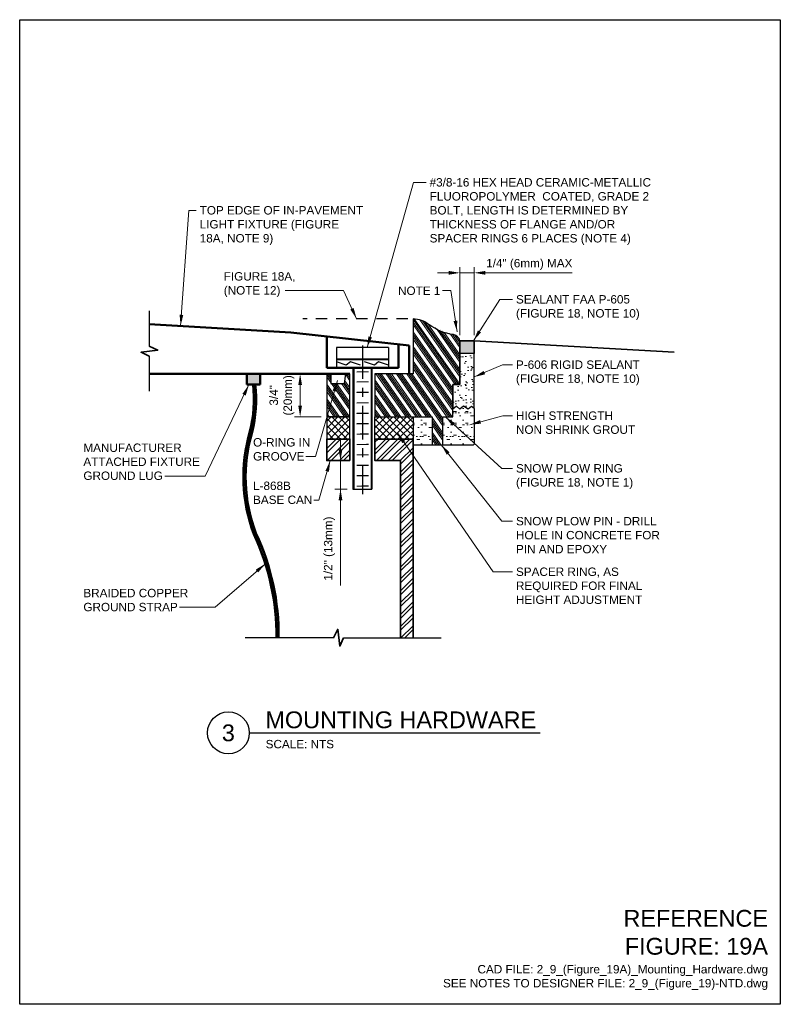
# Model space of a CAD drawing. Header units: inches. Extents: x 0 to 8.5, y 0 to 11.
import ezdxf
from ezdxf.enums import TextEntityAlignment as Align

# ---------------------------------------------------------------- set-up
doc = ezdxf.new("R2010")
doc.units = ezdxf.units.IN
doc.header["$LTSCALE"] = 0.5
doc.header["$MEASUREMENT"] = 0
doc.header["$PDSIZE"] = 2
doc.linetypes.add('CENTER2', pattern=[1.125, 0.75, -0.125, 0.125, -0.125])
doc.linetypes.add('DASHED2', pattern=[0.375, 0.25, -0.125])
doc.layers.get('0').update_dxf_attribs({"linetype": 'CONTINUOUS', "lineweight": 35})
doc.layers.get('DEFPOINTS').update_dxf_attribs({"linetype": 'CONTINUOUS', "lineweight": 35})
for name, color, linetype, lineweight in [('E-AFLD-LITE-RUNW', 203, 'CONTINUOUS', 50), ('E-GRND-EQUI', 83, 'CONTINUOUS', 50), ('G-ANNO-PATT', 8, 'CONTINUOUS', 18), ('G-ANNO-RDME', 5, 'CONTINUOUS', 18), ('G-ANNO-REDL', 1, 'CONTINUOUS', 25), ('S-FABR-PL~~', 142, 'CONTINUOUS', 35), ('S-FSTN-MISC', 13, 'CONTINUOUS', 25), ('S-JNTS-EXPJ', 124, 'CONTINUOUS', 25), ('S-JNTS-WTRS', 221, 'CONTINUOUS', 25), ('S-SLAB-EDGE', 41, 'CONTINUOUS', 35)]:
    doc.layers.add(name, color=color, linetype=linetype, lineweight=lineweight)
for name, color, linetype in [('E-DETL-GRPH', 7, 'CONTINUOUS'), ('G-ANNO-DIMS', 7, 'CONTINUOUS'), ('G-ANNO-SYMB', 6, 'CONTINUOUS'), ('G-ANNO-TEXT', 7, 'CONTINUOUS'), ('G-ANNO-TEXT @ 1', 7, 'CONTINUOUS'), ('G-ANNO-TTLB', 7, 'CONTINUOUS')]:
    doc.layers.add(name, color=color, linetype=linetype)
doc.styles.add('00-E-TITLE-1_1', font='arial.ttf', dxfattribs={"height": 0.1875})
doc.styles.add('01-E-BLDG-1_1', font='arial.ttf', dxfattribs={"height": 0.09375})
doc.styles.add('Arial', font='arial.ttf')
doc.dimstyles.new('01-E-BLDG-1_1', dxfattribs={"dimtxt": 0.09375, "dimasz": 0.125, "dimexe": 0.0625, "dimexo": 0.0625, "dimgap": 0.0625, "dimtad": 1, "dimdec": 4, "dimzin": 3, "dimdsep": 46, "dimlunit": 4, "dimtxsty": '01-E-BLDG-1_1', "dimcen": 0.0625, "dimclrd": 1, "dimclre": 1, "dimclrt": 256, "dimazin": 0, "dimtfac": 1, "dimtdec": 4, "dimtmove": 1, "dimatfit": 3, "dimfxl": 1, "dimfrac": 2, "dimtolj": 1, "dimtzin": 3, "dimlwd": 0, "dimlwe": 0, "dimarcsym": 0})
pattern_1 = [(305, (0.28261, -0.01569), (0.0767955, 0.0537728), []), (305, (0.27878, -0.03745), (0.0767955, 0.0537728), []), (305, (0.27494, -0.059215), (0.0767955, 0.0537728), []), (305, (0.2711, -0.08098), (0.0767955, 0.0537728), [])]

# ---------------------------------------------------------------- blocks, each defined once
blk = doc.blocks.new('BREAK')
at = {"color": 0, "linetype": 'Continuous', "flags": 128}
blk.add_lwpolyline([(0, 0), (0.046625, 0.097375), (0.069125, -0.090125), (0.112375, 0)], dxfattribs=at)
blk = doc.blocks.new('*D1')
at = {"layer": 'DEFPOINTS', "color": 0, "transparency": 16777216}
for p in [(3.691, 6.074, 0.036), (3.585, 5.756), (3.724, 5.756, 0.036)]:
    blk.add_point(p, dxfattribs=at)
at = {"layer": 'G-ANNO-DIMS', "color": 1, "lineweight": 0, "transparency": 16777216}
for p, q in [((3.585, 6.199), (3.585, 6.324)), ((3.628, 6.074), (3.523, 6.074)), ((3.585, 6.074), (3.585, 5.756)), ((3.585, 6.074), (3.585, 5.756)), ((3.661, 5.756), (3.523, 5.756)), ((3.585, 4.68), (3.585, 5.756)), ((3.585, 5.631), (3.585, 5.506))]:
    blk.add_line(p, q, dxfattribs=at)
at = {"layer": 'G-ANNO-DIMS', "color": 1, "transparency": 16777216}
for points in [[(3.564, 6.199), (3.606, 6.199), (3.585, 6.074)], [(3.564, 5.631), (3.606, 5.631), (3.585, 5.756)]]:
    blk.add_solid(points, dxfattribs=at)
at = {"layer": 'G-ANNO-DIMS', "transparency": 16777216, "insert": (3.461, 5.091), "char_height": 0.09375, "attachment_point": 5, "rotation": 90, "style": '01-E-BLDG-1_1'}
blk.add_mtext('\\A1;1/2" (13mm)', dxfattribs=at)
blk = doc.blocks.new('*D2')
at = {"layer": 'DEFPOINTS', "color": 0, "transparency": 16777216}
for p in [(3.431, 7.042, 0.036), (3.134, 6.564), (3.431, 6.564, 0.036)]:
    blk.add_point(p, dxfattribs=at)
at = {"layer": 'G-ANNO-DIMS', "color": 1, "lineweight": 0, "transparency": 16777216}
for p, q in [((3.369, 7.042), (3.071, 7.042)), ((3.134, 6.917), (3.134, 6.689)), ((3.369, 6.564), (3.071, 6.564))]:
    blk.add_line(p, q, dxfattribs=at)
at = {"layer": 'G-ANNO-DIMS', "color": 1, "transparency": 16777216}
for points in [[(3.113, 6.917), (3.155, 6.917), (3.134, 7.042)], [(3.113, 6.689), (3.155, 6.689), (3.134, 6.564)]]:
    blk.add_solid(points, dxfattribs=at)
at = {"layer": 'G-ANNO-DIMS', "transparency": 16777216, "insert": (2.931, 6.803), "char_height": 0.09375, "width": 0.17604, "attachment_point": 5, "rotation": 90, "style": '01-E-BLDG-1_1'}
blk.add_mtext('\\A1;3/4" (20mm)', dxfattribs=at)
blk = doc.blocks.new('*D3')
at = {"layer": 'DEFPOINTS', "color": 0, "transparency": 16777216}
for p in [(4.919, 8.172), (4.919, 7.412, 0.036), (5.079, 7.412, 0.036)]:
    blk.add_point(p, dxfattribs=at)
at = {"layer": 'G-ANNO-DIMS', "color": 1, "lineweight": 0, "transparency": 16777216}
for p, q in [((4.794, 8.172), (4.669, 8.172)), ((4.919, 7.475), (4.919, 8.234)), ((5.079, 8.172), (4.919, 8.172)), ((5.079, 7.475), (5.079, 8.234)), ((5.204, 8.172), (5.329, 8.172))]:
    blk.add_line(p, q, dxfattribs=at)
at = {"layer": 'G-ANNO-DIMS', "color": 1, "transparency": 16777216}
for points in [[(4.794, 8.193), (4.794, 8.151), (4.919, 8.172)], [(5.204, 8.193), (5.204, 8.151), (5.079, 8.172)]]:
    blk.add_solid(points, dxfattribs=at)
at = {"layer": 'G-ANNO-DIMS', "transparency": 16777216, "insert": (5.695, 8.266), "char_height": 0.09375, "attachment_point": 5, "style": '01-E-BLDG-1_1'}
blk.add_mtext('\\A1;1/4" (6mm) MAX', dxfattribs=at)
blk = doc.blocks.new('*D4')
at = {"layer": 'DEFPOINTS', "color": 0, "transparency": 16777216}
for p in [(3.431, 7.042, 0.036), (3.134, 6.564), (3.431, 6.564, 0.036)]:
    blk.add_point(p, dxfattribs=at)
at = {"layer": 'G-ANNO-DIMS', "color": 1, "lineweight": 0, "transparency": 16777216}
for p, q in [((3.369, 7.042), (3.071, 7.042)), ((3.134, 6.917), (3.134, 6.689)), ((3.369, 6.564), (3.071, 6.564))]:
    blk.add_line(p, q, dxfattribs=at)
at = {"layer": 'G-ANNO-DIMS', "color": 1, "transparency": 16777216}
for points in [[(3.113, 6.917), (3.155, 6.917), (3.134, 7.042)], [(3.113, 6.689), (3.155, 6.689), (3.134, 6.564)]]:
    blk.add_solid(points, dxfattribs=at)
at = {"layer": 'G-ANNO-DIMS', "transparency": 16777216, "insert": (2.931, 6.803), "char_height": 0.09375, "width": 0.17604, "attachment_point": 5, "rotation": 90, "style": '01-E-BLDG-1_1'}
blk.add_mtext('\\A1;3/4" (20mm)', dxfattribs=at)
blk = doc.blocks.new('*D5')
at = {"layer": 'DEFPOINTS', "color": 0, "transparency": 16777216}
for p in [(3.691, 6.074, 0.036), (3.585, 5.756), (3.724, 5.756, 0.036)]:
    blk.add_point(p, dxfattribs=at)
at = {"layer": 'G-ANNO-DIMS', "color": 1, "lineweight": 0, "transparency": 16777216}
for p, q in [((3.585, 6.199), (3.585, 6.324)), ((3.628, 6.074), (3.523, 6.074)), ((3.585, 6.074), (3.585, 5.756)), ((3.585, 6.074), (3.585, 5.756)), ((3.661, 5.756), (3.523, 5.756)), ((3.585, 4.68), (3.585, 5.756)), ((3.585, 5.631), (3.585, 5.506))]:
    blk.add_line(p, q, dxfattribs=at)
at = {"layer": 'G-ANNO-DIMS', "color": 1, "transparency": 16777216}
for points in [[(3.564, 6.199), (3.606, 6.199), (3.585, 6.074)], [(3.564, 5.631), (3.606, 5.631), (3.585, 5.756)]]:
    blk.add_solid(points, dxfattribs=at)
at = {"layer": 'G-ANNO-DIMS', "transparency": 16777216, "insert": (3.461, 5.091), "char_height": 0.09375, "attachment_point": 5, "rotation": 90, "style": '01-E-BLDG-1_1'}
blk.add_mtext('\\A1;1/2" (13mm)', dxfattribs=at)
blk = doc.blocks.new('BREAK-flat-1')
at = {"color": 6, "linetype": 'Continuous', "flags": 128}
blk.add_lwpolyline([(0, 0), (0.046625, 0.097375), (0.069125, -0.090125), (0.112375, 0)], dxfattribs=at)
blk = doc.blocks.new('BREAK-flat-2')
at = {"color": 6, "linetype": 'Continuous', "flags": 128}
blk.add_lwpolyline([(0, 0), (0.097375, -0.046625), (-0.090125, -0.069125), (0, -0.112375)], dxfattribs=at)
blk = doc.blocks.new('*U9')
at = {"color": 0, "linetype": 'Continuous', "lineweight": 30}
blk.add_line((0.234, 0), (3.486, 0), dxfattribs=at)
blk.add_circle((0, 0), 0.234, dxfattribs=at)
at = {"color": 0, "style": 'Arial', "flags": 4}
blk.add_attdef('TITLE', text='', height=0.188, dxfattribs=at).set_placement((0.413, -0.004), align=Align.BOTTOM_LEFT)
blk.add_attdef('ID', text='', height=0.188, dxfattribs=at).set_placement((0, 0), align=Align.MIDDLE_CENTER)
blk.add_attdef('SCALE', text='', height=0.0703, dxfattribs=at).set_placement((0.417, -0.079), align=Align.TOP_LEFT)

msp = doc.modelspace()

# ---------------------------------------------------------------- hatches: boundary and pattern name
at = {"layer": 'E-GRND-EQUI'}
msp.add_hatch(color=256, dxfattribs=at).paths.add_polyline_path([(2.68551, 7.04201), (2.53958, 7.04201), (2.53958, 6.92282), (2.68551, 6.92282)])
at = {"layer": 'G-ANNO-DIMS'}
h = msp.add_hatch(dxfattribs=at)
h.set_pattern_fill('CONC', color=256)
h.set_pattern_definition([(90, (0.17, 0.56), (-1, 1), [0.01, -0.99]), (90, (0.09, 0.05), (-1, 1), [0.01, -0.99]), (90, (0.61, 0.01), (-1, 1), [0.01, -0.99]), (90, (0.29, 0.34), (-1, 1), [0.01, -0.99]), (135, (0.78, 0.69), (-1, 0), [0.01414, -1.40007]), (90, (0.56, 0.57), (-1, 1), [0.01, -0.99]), (90, (0.98, 0.55), (-1, 1), [0.01, -0.99]), (90, (0.99, 0.32), (-1, 1), [0.01, -0.99]), (90, (0.8, 0.18), (-1, 1), [0.01, -0.99]), (90, (0.55, 0.31), (-1, 1), [0.02, -0.98]), (270, (0.08, 0.72), (1, -1), [0.01, -0.99]), (90, (0.41, 0.89), (-1, 1), [0.01, -0.99]), (90, (0.02, 0.97), (-1, 1), [0.01, -0.99]), (11.31, (0.18, 0.84), (4.000001, 0.9999976), [0.05099, -5.04803]), (149.0362, (0.23, 0.85), (-2, 1.0000014), [0.05831, -5.77264]), (270, (0.18, 0.88), (1, -1), [0.04, -0.96]), (21.8014, (0.75, 0.87), (2, 0.9999993), [0.05385, -5.33131]), (161.565, (0.8, 0.89), (-1, -1e-06), [0.09487, -3.06741]), (308.6598, (0.71, 0.92), (1, -1), [0.06403, -6.33909]), (51.3402, (0.73, 0.43), (2.999999, 4.0000003), [0.06403, -6.33909]), (315, (0.77, 0.48), (1, -2e-16), [0.07071, -1.3435]), (180, (0.82, 0.43), (-1, -1), [0.09, -0.91]), (333.435, (0.31, 0.65), (1, -4e-07), [0.06708, -2.16899]), (113.1986, (0.37, 0.62), (-0.9999998, 1.9999997), [0.07616, -7.539615]), (233.13, (0.34, 0.69), (-2, -3), [0.05, -4.95]), (0, (0.39, 0.12), (1, 1), [0.05, -0.95]), (143.13, (0.44, 0.12), (-3, 2), [0.05, -4.95]), (251.565, (0.4, 0.15), (1e-06, -1), [0.03162, -3.130655]), (45, (0.82, 0.01), (0, 1), [0.05657, -1.35764]), (315, (0.86, 0.05), (1, -2e-16), [0.05657, -1.35764]), (180, (0.9, 0.01), (-1, -1), [0.08, -0.92]), (90, (0.17, 0.25), (-1, 1), [0.06, -0.94]), (225, (0.17, 0.31), (-1e-16, -1), [0.08485, -1.32936]), (0, (0.11, 0.25), (1, 1), [0.06, -0.94])])
h.paths.add_polyline_path([(1.43709, 7.22918, -1), (1.42915, 7.22918, -1)], flags=17)
at = {"layer": 'G-ANNO-PATT', "linetype": 'Continuous'}
h = msp.add_hatch(dxfattribs=at)
h.set_pattern_fill('ANSI34', color=256, scale=0.125, angle=260, style=0)
h.set_pattern_definition(pattern_1)
edge = h.paths.add_edge_path()
edge.add_line((4.83885, 6.92335), (4.91873, 6.92335))
edge.add_line((4.91873, 6.92335), (4.91873, 7.41209))
edge.add_arc((4.82898, 7.39274), 0.09181, 12.16418, 77.976634)
edge.add_arc((4.91968, 8.05435), 0.57627, 233.261654, 262.865133, ccw=False)
edge.add_arc((4.38658, 7.35214), 0.30542, 51.913549, 88.327844)
edge.add_line((4.39549, 7.65744), (4.39549, 7.48254))
edge.add_line((4.39549, 7.48254), (4.39549, 7.04201))
edge.add_line((4.39549, 7.04201), (3.97028, 7.04201))
edge.add_line((3.97028, 7.04201), (3.97028, 6.5627))
edge.add_line((3.97028, 6.5627), (4.39549, 6.5627))
edge.add_line((4.39549, 6.5627), (4.60884, 6.5627))
edge.add_line((4.60884, 6.5627), (4.60884, 6.25201))
edge.add_line((4.60884, 6.25201), (4.72975, 6.25201))
edge.add_line((4.72975, 6.25201), (4.72975, 6.5627))
edge.add_line((4.72975, 6.5627), (4.83885, 6.5627))
edge.add_line((4.83885, 6.5627), (4.83885, 6.92335))
at = {"layer": 'G-ANNO-PATT'}
h = msp.add_hatch(dxfattribs=at)
h.set_pattern_fill('AR-CONC', color=256, scale=0.03125)
edge = h.paths.add_edge_path()
edge.add_line((5.45887, 7.4855), (7.47468, 7.4855))
edge.add_line((7.47468, 7.4855), (5.45887, 7.4855))
h = msp.add_hatch(dxfattribs=at)
h.set_pattern_fill('AR-SAND', color=256, scale=0.0625, angle=360, style=0)
h.set_pattern_definition([(37.5, (0.28261, -0.01569), (-0.0039371, 0.1204265), [0, -0.095, 0, -0.10625, 0, -0.1015625]), (7.5, (0.28261, -0.0157), (0.110611, 0.176384), [0, -0.05125, 0, -0.085625, 0, -0.0328125]), (327.5, (0.20574, -0.01569), (0.1946339, 0.0003537), [0, -0.03125, 0, -0.1125, 0, -0.146875]), (317.5, (0.20574, -0.0157), (0.187883, 0.0548547), [0, -0.015625, 0, -0.07375, 0, -0.084375])])
h.paths.add_polyline_path([(5.0785, 7.27057), (4.91873, 7.27057), (4.91873, 7.41189), (4.91873, 6.92335), (4.83885, 6.92335), (4.83885, 6.65004), (4.88069, 6.68256), (4.91827, 6.65026), (4.96108, 6.68082), (5.01003, 6.6485), (5.04848, 6.67994), (5.0785, 6.65686)])
msp.add_hatch(color=256, dxfattribs=at).paths.add_polyline_path([(5.0785, 7.41209), (5.0785, 7.27057), (4.91873, 7.27057), (4.91873, 7.41209)])
h = msp.add_hatch(dxfattribs=at)
h.set_pattern_fill('ANSI34', color=256, scale=0.125, angle=260, style=0)
h.set_pattern_definition(pattern_1)
h.paths.add_polyline_path([(3.69068, 7.04201), (3.64372, 7.04201), (3.63077, 6.93656), (3.47739, 6.93656), (3.47739, 7.04201), (3.43106, 7.04201), (3.43106, 6.56391), (3.69068, 6.56333)])
h = msp.add_hatch(dxfattribs=at)
h.set_pattern_fill('GROUT', color=256, scale=0.0165, angle=334.352222, style=0, pattern_type=2)
h.set_pattern_definition([(4e-05, (4.67452, 6.34322), (0.0165, 0.132), [0.0165, -0.1155]), (4e-05, (4.69102, 6.39272), (-9e-08, 0.132), [0, -0.132]), (4e-05, (4.64152, 6.34322), (0.0495, 0.132), [0, -0.132]), (4e-05, (4.64152, 6.44222), (0.132, 0.132), [0.033, -0.231]), (4e-05, (4.74052, 6.35972), (-9e-08, 0.132), [0, -0.132]), (4e-05, (4.70752, 6.34322), (0.033, 0.132), [0, -0.132]), (4e-05, (4.72402, 6.35972), (-9e-08, 0.132), [0, -0.132]), (4e-05, (4.65802, 6.44222), (-9e-08, 0.132), [0, -0.132])])
h.paths.add_polyline_path([(5.0785, 6.65686), (5.04848, 6.67994), (5.01003, 6.6485), (4.96108, 6.68082), (4.91827, 6.65026), (4.88069, 6.68256), (4.83885, 6.65004), (4.83885, 6.5627), (4.72975, 6.5627), (4.72975, 6.25201), (5.0712, 6.25201, 0.41421356), (5.0785, 6.25931)])
h = msp.add_hatch(dxfattribs=at)
h.set_pattern_fill('ANSI37', color=256, scale=0.433846, angle=630, style=0)
h.set_pattern_definition([(315, (-16.80149, 0.47055), (0.03834695, 0.03834695), []), (45, (-16.80149, 0.47055), (-0.03834695, 0.03834695), [])])
h.paths.add_polyline_path([(4.39549, 6.5627), (3.97028, 6.5627), (3.97028, 6.31416), (4.39549, 6.31416)])
h.paths.add_polyline_path([(3.69068, 6.56333), (3.43106, 6.56391), (3.43106, 6.31416), (3.69068, 6.31416)])
h = msp.add_hatch(dxfattribs=at)
h.set_pattern_fill('GROUT', color=256, scale=0.0165, angle=334.352222, style=0, pattern_type=2)
h.set_pattern_definition([(4e-05, (4.34026, 6.34322), (0.0165, 0.132), [0.0165, -0.1155]), (4e-05, (4.35676, 6.39272), (-9e-08, 0.132), [0, -0.132]), (4e-05, (4.30726, 6.34322), (0.0495, 0.132), [0, -0.132]), (4e-05, (4.30726, 6.44222), (0.132, 0.132), [0.033, -0.231]), (4e-05, (4.40626, 6.35972), (-9e-08, 0.132), [0, -0.132]), (4e-05, (4.37326, 6.34322), (0.033, 0.132), [0, -0.132]), (4e-05, (4.38976, 6.35972), (-9e-08, 0.132), [0, -0.132]), (4e-05, (4.32376, 6.44222), (-9e-08, 0.132), [0, -0.132])])
h.paths.add_polyline_path([(4.60884, 6.5627), (4.39549, 6.5627), (4.39549, 6.25201), (4.60884, 6.25201)])
h = msp.add_hatch(dxfattribs=at)
h.set_pattern_fill('ANSI32', color=256, scale=0.260308, angle=360, style=0)
h.set_pattern_definition([(45, (-16.80149, 0.47055), (-0.0690245, 0.0690245), []), (45, (-16.75547, 0.47055), (-0.0690245, 0.0690245), [])])
h.paths.add_polyline_path([(3.69068, 6.31416), (3.43106, 6.31416), (3.43106, 6.07425), (3.69068, 6.07425)])
h = msp.add_hatch(dxfattribs=at)
h.set_pattern_fill('ANSI32', color=256, scale=0.25, angle=360, style=0)
h.set_pattern_definition([(45, (0.28261, -0.01569), (-0.0662913, 0.0662913), []), (45, (0.32681, -0.01569), (-0.0662913, 0.0662913), [])])
h.paths.add_polyline_path([(4.39549, 6.31416), (3.97028, 6.31416), (3.97028, 6.07425), (4.25569, 6.07425), (4.25569, 4.09296), (4.39549, 4.09296)])

# ---------------------------------------------------------------- linework, layer by layer
at = {"layer": 'E-AFLD-LITE-RUNW'}
for p, q in [((3.0283, 7.50425), (1.44635, 7.59975)), ((4.35393, 7.36155), (3.0283, 7.50425)), ((3.43106, 7.10946), (3.43106, 7.46089)), ((4.23334, 7.10946), (4.23334, 7.37453)), ((4.35393, 7.04201), (4.35393, 7.36155)), ((1.44635, 7.04201), (3.69068, 7.04201)), ((3.43106, 7.10946), (4.23334, 7.10946))]:
    msp.add_line(p, q, dxfattribs=at)
at = {"layer": 'E-DETL-GRPH', "linetype": 'DASHED2'}
msp.add_line((4.33625, 7.65744), (3.16329, 7.65744), dxfattribs=at)
at = {"layer": 'E-DETL-GRPH', "elevation": 0.0361}
for points in [[(3.43106, 6.31416), (3.69068, 6.31416), (3.69068, 6.56333), (3.43106, 6.56391)], [(3.97028, 6.5627), (4.39549, 6.5627), (4.39549, 6.31416), (3.97028, 6.31416)]]:
    msp.add_lwpolyline(points, close=True, dxfattribs=at)
at = {"layer": 'E-DETL-GRPH'}
for points in [[(3.43106, 6.31416), (3.69068, 6.31416), (3.69068, 6.56333), (3.43106, 6.56391)], [(3.97028, 6.5627), (4.39549, 6.5627), (4.39549, 6.31416), (3.97028, 6.31416)]]:
    msp.add_lwpolyline(points, close=True, dxfattribs=at)
at = {"layer": 'E-GRND-EQUI'}
for p, q in [((2.53958, 6.92282), (2.53958, 7.04201)), ((2.68551, 6.92282), (2.68551, 7.04201)), ((2.68551, 6.92282), (2.53958, 6.92282))]:
    msp.add_line(p, q, dxfattribs=at)
for points in [[(2.86875, 4.09296, 0.11238856), (2.61701, 5.25278), (2.61701, 5.25278, -0.16356867), (2.57219, 6.39818, 0.0912307), (2.60775, 6.92282, 0.0912307)], [(2.894, 4.09271, 0.11230013), (2.64028, 5.26262, -0.16349825), (2.59654, 6.3915, 0.09130779), (2.63283, 6.9257, 0.09130779)]]:
    msp.add_lwpolyline(points, format="xyb", dxfattribs=at)
at = {"layer": 'G-ANNO-DIMS', "color": 1, "lineweight": 0}
msp.add_line((5.3285, 8.17196), (6.17269, 8.17196), dxfattribs=at)
at = {"layer": 'G-ANNO-REDL', "linetype": 'CENTER2'}
msp.add_line((3.83048, 7.36155, 0.0361), (3.83048, 5.69871, 0.0361), dxfattribs=at)
at = {"layer": 'G-ANNO-SYMB'}
for p, q in [((1.44635, 7.74852), (1.44635, 7.35356)), ((1.44635, 7.24119), (1.44635, 6.8497)), ((3.50792, 4.09296), (2.51898, 4.09296)), ((3.6203, 4.09296), (4.70887, 4.09296))]:
    msp.add_line(p, q, dxfattribs=at)
at = {"layer": 'G-ANNO-TTLB'}
msp.add_lwpolyline([(0, 11), (8.5, 11), (8.5, 0), (0, 0)], close=True, dxfattribs=at)
at = {"layer": 'S-FABR-PL~~'}
msp.add_lwpolyline([(3.69068, 6.07425), (3.43106, 6.07425), (3.43106, 6.31416), (3.69068, 6.31416)], close=True, dxfattribs=at)
at = {"layer": 'S-FABR-PL~~', "elevation": 0.0361}
msp.add_lwpolyline([(4.39549, 4.09296), (4.39549, 6.31416), (3.97028, 6.31416), (3.97028, 6.07425), (4.25569, 6.07425), (4.25569, 4.09296)], dxfattribs=at)
at = {"layer": 'S-FABR-PL~~'}
msp.add_lwpolyline([(4.39549, 4.09296), (4.39549, 6.31416), (3.97028, 6.31416), (3.97028, 6.07425), (4.25569, 6.07425), (4.25569, 4.09296)], dxfattribs=at)
at = {"layer": 'S-FSTN-MISC'}
for p, q in [((4.12106, 7.33598), (3.5399, 7.33598)), ((3.5399, 7.33598), (3.5399, 7.20743)), ((4.12106, 7.33598), (4.12106, 7.20743)), ((3.92811, 7.20743), (3.5399, 7.20743)), ((3.5399, 7.20341), (4.12106, 7.20341)), ((3.5399, 7.20341), (3.5399, 7.10976)), ((3.65024, 7.14063), (3.5399, 7.17587)), ((3.69802, 7.17756), (3.65024, 7.14063)), ((3.80857, 7.14225), (3.69802, 7.17756)), ((3.96481, 7.14225), (3.85427, 7.17756)), ((4.12106, 7.20743), (3.92811, 7.20743)), ((4.01051, 7.17756), (3.96481, 7.14225)), ((4.12106, 7.14225), (4.01051, 7.17756)), ((4.12106, 7.20341), (4.12106, 7.10976)), ((3.5399, 7.10976), (4.12106, 7.10976)), ((3.72393, 7.10976), (3.72393, 5.7563)), ((3.73323, 7.10976), (3.73323, 5.7563)), ((3.9285, 7.10976), (3.9285, 5.7563)), ((3.93625, 7.10976), (3.93625, 5.7563)), ((3.72393, 5.7563), (3.93625, 5.7563))]:
    msp.add_line(p, q, dxfattribs=at)
for points in [[(3.89939, 7.07328), (3.89939, 7.05937), (3.76526, 7.07173), (3.76272, 7.05937)], [(3.89939, 6.96126), (3.89939, 6.94735), (3.76526, 6.95971), (3.76272, 6.94735)], [(3.89939, 6.84503), (3.89939, 6.83112), (3.76526, 6.84348), (3.76272, 6.83112)], [(3.89939, 6.72678), (3.89939, 6.71288), (3.76526, 6.72524), (3.76272, 6.71288)], [(3.89939, 6.61055), (3.89939, 6.59664), (3.76526, 6.60901), (3.76272, 6.59664)], [(3.89939, 6.49432), (3.89939, 6.48041), (3.76526, 6.49278), (3.76272, 6.48041)], [(3.90073, 6.37811), (3.90073, 6.3642), (3.76659, 6.37656), (3.76406, 6.3642)], [(3.90073, 6.26188), (3.90073, 6.24797), (3.76659, 6.26033), (3.76406, 6.24797)], [(3.90073, 6.14565), (3.90073, 6.13174), (3.76659, 6.1441), (3.76406, 6.13174)], [(3.90073, 6.02941), (3.90073, 6.0155), (3.76659, 6.02787), (3.76406, 6.0155)], [(3.90073, 5.91318), (3.90073, 5.89927), (3.76659, 5.91164), (3.76406, 5.89927)], [(3.90073, 5.79695), (3.90073, 5.78304), (3.76659, 5.79541), (3.76406, 5.78304)]]:
    msp.add_solid(points, dxfattribs=at)
at = {"layer": 'S-JNTS-EXPJ', "linetype": 'Continuous'}
for p, q in [((5.0785, 6.65686), (5.0785, 6.25931)), ((4.39549, 6.25201), (4.60884, 6.25201)), ((4.72975, 6.25201, 0.0361), (5.0712, 6.25201, 0.0361))]:
    msp.add_line(p, q, dxfattribs=at)
at = {"layer": 'S-JNTS-EXPJ'}
msp.add_lwpolyline([(5.0785, 6.65686), (5.0785, 7.41209), (4.91873, 7.41209), (4.91873, 6.92335), (4.83885, 6.92335), (4.83885, 6.65004)], dxfattribs=at)
at = {"layer": 'S-JNTS-EXPJ', "elevation": 0.0361}
msp.add_lwpolyline([(5.0785, 7.41209), (5.0785, 7.27057), (4.91873, 7.27057), (4.91873, 7.41209), (5.0785, 7.41209)], dxfattribs=at)
at = {"layer": 'S-JNTS-EXPJ', "linetype": 'Continuous'}
msp.add_lwpolyline([(5.0785, 6.65686), (5.04848, 6.67994), (5.01003, 6.6485), (4.96108, 6.68082), (4.91827, 6.65026), (4.88069, 6.68256), (4.83885, 6.65004)], dxfattribs=at)
msp.add_arc((5.0712, 6.25931, 0.0361), 0.0073, 270.000037, 0.000037, dxfattribs=at)
at = {"layer": 'S-JNTS-WTRS'}
msp.add_line((3.43106, 7.04201), (3.69068, 7.04201), dxfattribs=at)
at = {"layer": 'S-JNTS-WTRS', "elevation": 0.0361}
msp.add_lwpolyline([(3.97028, 7.04201), (3.97028, 6.5627), (4.60884, 6.5627), (4.60884, 6.25201), (4.72975, 6.25201), (4.72975, 6.5627), (4.83885, 6.5627), (4.83885, 6.92335), (4.91873, 6.92335), (4.91873, 7.41209, 0.29573488), (4.84811, 7.48254, -0.12994909), (4.57498, 7.59254, 0.16023802), (4.39549, 7.65744), (4.39549, 7.04201)], format="xyb", close=True, dxfattribs=at)
at = {"layer": 'S-JNTS-WTRS'}
msp.add_lwpolyline([(3.97028, 7.04201), (3.97028, 6.5627), (4.60884, 6.5627), (4.60884, 6.25201), (4.72975, 6.25201), (4.72975, 6.5627), (4.83885, 6.5627), (4.83885, 6.92335), (4.91873, 6.92335), (4.91873, 7.41209, 0.29573488), (4.84811, 7.48254, -0.12994909), (4.57498, 7.59254, 0.16023802), (4.39549, 7.65744), (4.39549, 7.04201)], format="xyb", close=True, dxfattribs=at)
at = {"layer": 'S-JNTS-WTRS', "elevation": 0.0361}
for points in [[(3.43106, 7.04201), (3.43106, 6.56391), (3.69068, 6.56333), (3.69068, 7.04201)], [(3.47739, 7.04201), (3.47739, 6.93656), (3.63077, 6.93656), (3.64372, 7.04201)]]:
    msp.add_lwpolyline(points, dxfattribs=at)
at = {"layer": 'S-JNTS-WTRS'}
for points in [[(3.43106, 7.04201), (3.43106, 6.56391), (3.69068, 6.56333), (3.69068, 7.04201)], [(3.47739, 7.04201), (3.47739, 6.93656), (3.63077, 6.93656), (3.64372, 7.04201)]]:
    msp.add_lwpolyline(points, dxfattribs=at)
at = {"layer": 'S-SLAB-EDGE'}
msp.add_line((7.31359, 7.28687), (5.0785, 7.41209), dxfattribs=at)

# ---------------------------------------------------------------- block references
for name, p in [('BREAK-flat-2', (1.44635, 7.35356)), ('BREAK-flat-1', (3.50792, 4.09296))]:
    msp.add_blockref(name, p)
at = {"layer": 'G-ANNO-SYMB', "rotation": 270}
msp.add_blockref('BREAK', (1.44635, 7.35356), dxfattribs=at)
at = {"layer": 'G-ANNO-SYMB'}
msp.add_blockref('BREAK', (3.50792, 4.09296, 0.0361), dxfattribs=at)
at = {"layer": 'G-ANNO-TEXT @ 1'}
ref = msp.add_blockref('*U9', (2.33209, 3.03277), dxfattribs=at)
ref.add_attrib('SCALE', 'SCALE: NTS', dxfattribs={"layer": '0', "color": 0, "height": 0.09375, "style": 'Arial'}).set_placement((2.74876, 2.95379), align=Align.TOP_LEFT)
ref.add_attrib('TITLE', 'MOUNTING HARDWARE', dxfattribs={"layer": '0', "color": 0, "height": 0.1875, "style": 'Arial'}).set_placement((2.74548, 3.02844), align=Align.BOTTOM_LEFT)
ref.add_attrib('ID', '3', dxfattribs={"layer": '0', "color": 0, "height": 0.1875, "style": 'Arial'}).set_placement((2.33209, 3.03277), align=Align.MIDDLE_CENTER)

# ---------------------------------------------------------------- texts
at = {"layer": 'G-ANNO-DIMS', "insert": (4.58113, 9.23006), "char_height": 0.09375, "width": 2.5000803, "attachment_point": 1, "rotation": 360, "style": '01-E-BLDG-1_1'}
msp.add_mtext('\\A1;#3/8-16 HEX HEAD CERAMIC-METALLIC FLUOROPOLYMER  COATED, GRADE 2 BOLT, LENGTH IS DETERMINED BY THICKNESS OF FLANGE AND/OR SPACER RINGS 6 PLACES (NOTE 4)', dxfattribs=at)
at = {"layer": 'G-ANNO-RDME', "attachment_point": 9, "rotation": 0}
for s, insert, char_height, width, style in [('REFERENCE FIGURE: 19A', (8.36242, 0.55183), 0.1875, 1.660137, '00-E-TITLE-1_1'), ('CAD FILE: 2_9_(Figure_19A)_Mounting_Hardware.dwg\\PSEE NOTES TO DESIGNER FILE: 2_9_(Figure_19)-NTD.dwg', (8.36242, 0.1605), 0.09375, 4.6000344, '01-E-BLDG-1_1')]:
    msp.add_mtext(s, dxfattribs=dict(at, insert=insert, char_height=char_height, width=width, style=style))
at = {"layer": 'G-ANNO-TEXT', "char_height": 0.09375, "attachment_point": 1, "rotation": 360, "style": '01-E-BLDG-1_1'}
for s, insert, width in [('TOP EDGE OF IN-PAVEMENT LIGHT FIXTURE (FIGURE 18A, NOTE 9)', (2.01168, 8.91756), 1.8498656), ('FIGURE 18A, (NOTE 12)', (2.28056, 8.17938), 1.1241375), ('NOTE 1', (4.22822, 8.01891), 1.2884837), ('SEALANT FAA P-605\\P(FIGURE 18, NOTE 10)', (5.54604, 7.9229), 2.0797412), ('P-606 RIGID SEALANT (FIGURE 18, NOTE 10)', (5.54604, 7.19309), 1.3833293), ('HIGH STRENGTH NON SHRINK GROUT', (5.54604, 6.62319), 1.3522799), ('O-RING IN GROOVE', (2.60804, 6.32526), 0.6803501), ('MANUFACTURER ATTACHED FIXTURE GROUND LUG', (0.71178, 6.26473), 1.3563084), ('SNOW PLOW RING (FIGURE 18, NOTE 1)', (5.54604, 6.0349), 1.4112587), ('L-868B BASE CAN', (2.60804, 5.83972), 0.6803501), ('SNOW PLOW PIN - DRILL HOLE IN CONCRETE FOR PIN AND EPOXY', (5.54604, 5.44467), 1.6368177), ('SPACER RING, AS REQUIRED FOR FINAL HEIGHT ADJUSTMENT', (5.54604, 4.87935), 1.6368177), ('BRAIDED COPPER GROUND STRAP', (0.71178, 4.64123), 1.1833372)]:
    msp.add_mtext(s, dxfattribs=dict(at, insert=insert, width=width))

# ---------------------------------------------------------------- dimensions: what is measured, and where the dimension line sits
at = {"layer": 'G-ANNO-DIMS'}
dim = msp.add_linear_dim(base=(4.91873, 8.17196), p1=(5.0785, 7.41209, 0.0361), p2=(4.91873, 7.41209, 0.0361), text='1/4" (6mm) MAX', dimstyle='01-E-BLDG-1_1', dxfattribs=at)
dim.commit()
dim.dimension.update_dxf_attribs({"geometry": '*D3', "text_midpoint": (5.69521, 8.14246), "dimtype": 160})
for base, p1, p2, text, picture, middle in [((3.13398, 6.56391), (3.43106, 7.04201, 0.0361), (3.43106, 6.56391, 0.0361), '3/4" (20mm)', '*D2', (3.13398, 6.80296)), ((3.13398, 6.56391), (3.43106, 7.04201, 0.0361), (3.43106, 6.56391, 0.0361), '3/4" (20mm)', '*D4', (3.13398, 6.80296)), ((3.58521, 5.7563), (3.69068, 6.07425, 0.0361), (3.72393, 5.7563, 0.0361), '1/2" (13mm)', '*D1', (3.65489, 5.0915)), ((3.58521, 5.7563), (3.69068, 6.07425, 0.0361), (3.72393, 5.7563, 0.0361), '1/2" (13mm)', '*D5', (3.65489, 5.0915))]:
    dim = msp.add_linear_dim(base=base, p1=p1, p2=p2, angle=90, text=text, dimstyle='01-E-BLDG-1_1', dxfattribs=at)
    dim.commit()
    dim.dimension.update_dxf_attribs({"geometry": picture, "text_midpoint": middle, "dimtype": 160})

# ---------------------------------------------------------------- leaders
at = {"layer": 'G-ANNO-TEXT'}
for points in [[(3.88251, 7.33598), (4.40138, 9.18158), (4.54055, 9.18158)], [(1.79857, 7.57849), (1.89128, 8.86908), (1.9711, 8.86908)], [(1.79857, 7.57849), (1.89128, 8.86908), (1.9711, 8.86908)], [(3.76549, 7.65744), (3.61931, 7.97436), (2.96581, 7.97436)], [(3.76549, 7.65744), (3.61931, 7.97436), (3.52761, 7.97436)], [(4.88767, 7.51231), (4.81744, 7.97436), (4.72574, 7.97436)], [(4.88767, 7.51231), (4.81744, 7.97436), (4.72574, 7.97436)], [(5.07074, 7.41209), (5.36629, 7.87441), (5.50546, 7.87441)], [(5.07074, 7.41209), (5.36629, 7.87441), (5.50546, 7.87441)], [(5.0785, 7.00821), (5.39616, 7.1446), (5.50546, 7.1446)], [(5.0785, 7.00821), (5.39616, 7.1446), (5.50546, 7.1446)], [(3.55131, 6.97013), (3.30675, 6.11952), (3.19692, 6.11952)], [(3.55131, 6.97013), (3.30675, 6.11952), (3.19692, 6.11952)], [(2.56157, 6.92282), (2.0727, 5.90151), (1.62302, 5.90151)], [(2.56157, 6.92282), (2.0727, 5.90151), (1.62302, 5.90151)], [(4.75713, 6.5627), (5.38909, 5.98641), (5.50546, 5.98641)], [(4.75713, 6.5627), (5.38909, 5.98641), (5.50546, 5.98641)], [(5.02937, 6.47463), (5.40009, 6.57471), (5.50546, 6.57471)], [(5.02937, 6.47463), (5.40009, 6.57471), (5.50546, 6.57471)], [(4.22137, 6.38309), (5.29274, 4.83087), (5.50546, 4.83087)], [(4.22137, 6.38309), (5.29274, 4.83087), (5.50546, 4.83087)], [(4.71064, 6.25201), (5.38909, 5.39618), (5.50546, 5.39618)], [(4.71064, 6.25201), (5.38909, 5.39618), (5.50546, 5.39618)], [(3.47094, 6.07425), (3.34426, 5.63398), (3.28638, 5.63398)], [(3.47094, 6.07425), (3.34426, 5.63398), (3.28638, 5.63398)], [(2.74571, 4.9221), (2.1831, 4.43587), (1.78502, 4.43587)], [(2.74571, 4.9221), (2.1831, 4.43587), (2.03585, 4.43587)]]:
    msp.add_leader(points, dimstyle='01-E-BLDG-1_1', dxfattribs=at)

doc.saveas('drawing.dxf')
